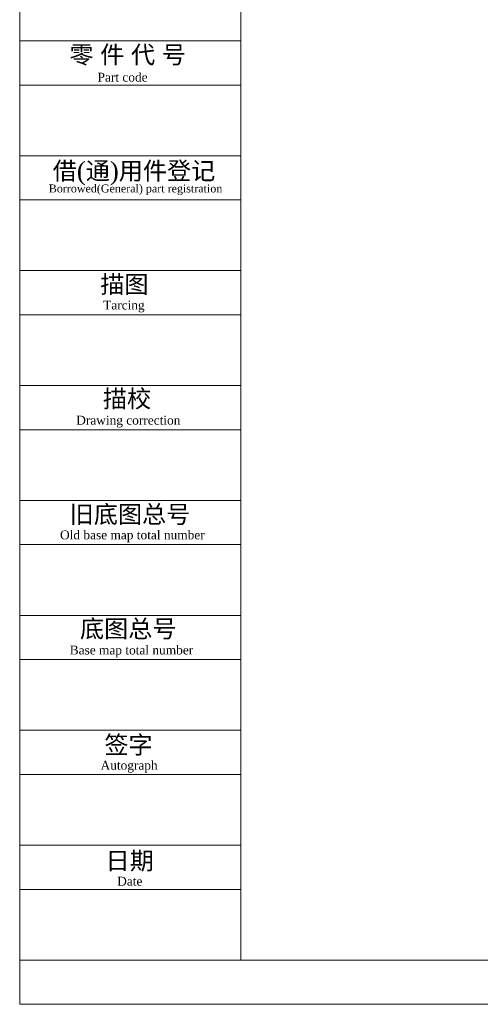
# Model space of a CAD drawing. Header units: millimetres. Extents: x 559 to 1365, y 424 to 1103.
# Tile 1 of 85: x 559 to 659, y 532 to 745. Entities that reach past the tile are written whole.
import ezdxf
from ezdxf.enums import TextEntityAlignment as Align

# ---------------------------------------------------------------- set-up
doc = ezdxf.new("R2010")
doc.units = ezdxf.units.MM
doc.layers.add('10', color=7, linetype='Continuous')
doc.layers.add('6文字层', color=3, linetype='Continuous')
doc.layers.add('5', color=7, linetype='Continuous', lineweight=35)
doc.styles.get("Standard").update_dxf_attribs({"font": 'times.ttf'})

msp = doc.modelspace()

# ---------------------------------------------------------------- linework, layer by layer
at = {"layer": '5', "lineweight": 5}
for p, q in [((558.9933, 1101.8295), (558.9933, 531.5913)), ((606.9932, 1092.2295), (606.9932, 541.1913)), ((606.9932, 740.8707), (558.9933, 740.8707)), ((606.9932, 731.2707), (558.9933, 731.2707)), ((606.9932, 715.9107), (558.9933, 715.9107)), ((606.9932, 706.3108), (558.9933, 706.3108)), ((606.9932, 690.9508), (558.9933, 690.9508)), ((606.9932, 681.3508), (558.9933, 681.3508)), ((606.9932, 665.9909), (558.9933, 665.9909)), ((606.9932, 656.3909), (558.9933, 656.3909)), ((606.9932, 641.031), (558.9933, 641.031)), ((606.9932, 631.431), (558.9933, 631.431)), ((606.9932, 616.0711), (558.9933, 616.0711)), ((606.9932, 606.4711), (558.9933, 606.4711)), ((606.9932, 591.1111), (558.9933, 591.1111)), ((606.9932, 581.5112), (558.9933, 581.5112)), ((606.9932, 566.1512), (558.9933, 566.1512)), ((606.9932, 556.5512), (558.9933, 556.5512)), ((1355.7908, 541.1913), (558.9933, 541.1913)), ((558.9933, 531.5913), (1365.3908, 531.5913))]:
    msp.add_line(p, q, dxfattribs=at)

# ---------------------------------------------------------------- texts
at = {"layer": '10', "color": 7, "lineweight": 5, "char_height": 3.83999, "attachment_point": 2}
for s, insert in [('零 件 代 号', (582.4413, 739.7843)), ('借(通)用件登记', (583.8175, 714.5599)), ('描图', (581.7298, 689.9122)), ('描校', (582.2904, 665.0615)), ('旧底图总号', (582.9515, 639.9526)), ('底图总号', (582.5669, 615.0945)), ('签字', (582.6188, 589.8669)), ('日期', (582.8581, 564.69))]:
    msp.add_mtext(s, dxfattribs=dict(at, insert=insert))
at = {"layer": '6文字层', "color": 0, "lineweight": 5}
for s, height, p in [('Part code', 1.91999, (581.3335, 733.9382)), ('Borrowed(General) part registration', 1.727995, (584.1577, 709.6694)), ('Tarcing', 1.91999, (581.624, 684.4354)), ('Drawing correction', 1.919994, (582.578, 659.4286)), (' Old base map total number', 1.919994, (583.0986, 634.5109)), ('Base map total number', 1.919994, (583.2682, 609.5052)), ('Autograph', 1.91999, (582.7574, 584.4727)), ('Date', 1.91999, (582.9034, 559.2908))]:
    msp.add_text(s, height=height, dxfattribs=at).set_placement(p, align=Align.TOP_CENTER)

doc.saveas('drawing.dxf')
